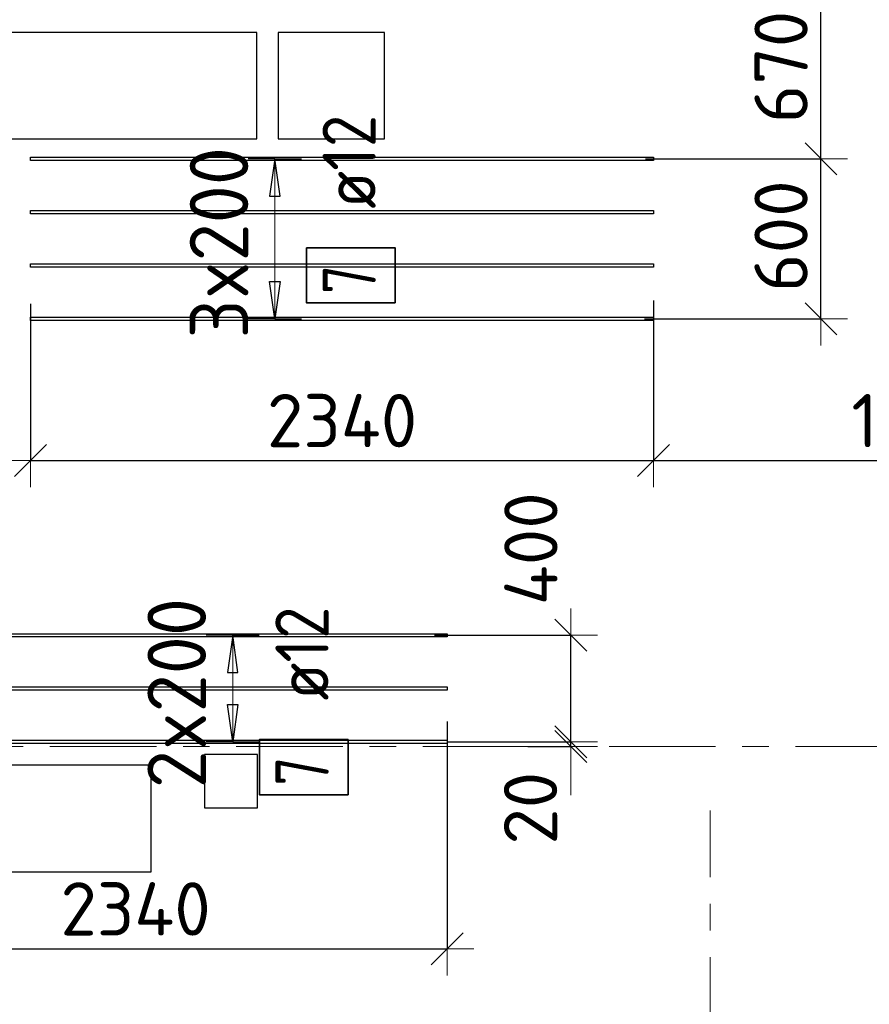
# Model space of a CAD drawing. Header units: metres. Extents: x -38 to 97, y -15 to 21.
# Tile 17 of 111: x 34.36 to 37.55, y 8.03 to 11.73. Entities that reach past the tile are written whole.
import ezdxf

# ---------------------------------------------------------------- set-up
doc = ezdxf.new("R2010")
doc.units = ezdxf.units.M
doc.header["$PDMODE"] = 65
doc.linetypes.add('______11', pattern=[0.5, 0.4, -0.05, 0, -0.05])
doc.linetypes.add('______5', pattern=[1.1, 0.8, -0.1, 0.1, -0.1])
for name, color, linetype, lineweight in [('XR$2$Осевая линия (1)', 7, '______5', 13), ('XR$3$Перекрытие (1)', 7, 'Continuous', 35), ('XR$3$Размерная линия (1)', 7, 'Continuous', 13), ('XR$5$Перекрытие (1)', 7, 'Continuous', 35), ('XR$5$Размерная линия (1)', 7, 'Continuous', 13)]:
    doc.layers.add(name, color=color, linetype=linetype, lineweight=lineweight)
doc.layers.add('XR$3$Арм.стержн.Доп. Арм верхн.зоны Х', color=7, linetype='Continuous', lineweight=35, true_color=0x8c8cff)
doc.layers.add('XR$5$Арм.стержн.Доп. Арм верхн.зоны Х', color=7, linetype='Continuous', lineweight=35, true_color=0x8c8cff)
doc.styles.add('ISOCPEUR', font='txt')
doc.dimstyles.new('DIMSTYLE_3', dxfattribs={"dimtxt": 0.2, "dimasz": 0.2, "dimexe": 0, "dimexo": 0, "dimgap": 0.1, "dimtad": 2, "dimdec": 0, "dimlfac": 1000, "dimrnd": 5, "dimzin": 12, "dimdsep": 46, "dimtxsty": 'ISOCPEUR', "dimblk1": 'ALL_ML_STRICH', "dimblk2": 'ALL_ML_STRICH', "dimsah": 1, "dimcen": 0, "dimclrd": 7, "dimclre": 256, "dimclrt": 7, "dimadec": 0, "dimazin": 0, "dimtfac": 1, "dimtdec": 0, "dimtix": 1, "dimtmove": 2, "dimatfit": 3, "dimfxl": 0, "dimtzin": 0, "dimlwd": 0, "dimlwe": -3, "dimarcsym": 0})
doc.dimstyles.new('DIMSTYLE_6', dxfattribs={"dimtxt": 0.2, "dimasz": 0.2, "dimexe": 0, "dimexo": 0, "dimgap": 0.1, "dimtad": 2, "dimdec": 0, "dimlfac": 1000, "dimrnd": 5, "dimzin": 12, "dimdsep": 46, "dimtxsty": 'ISOCPEUR', "dimblk1": 'ALL_ML_STRICH', "dimblk2": 'ALL_ML_STRICH', "dimsah": 1, "dimcen": 0, "dimclrd": 7, "dimclre": 256, "dimclrt": 7, "dimadec": 0, "dimazin": 0, "dimtfac": 1, "dimtdec": 0, "dimtix": 1, "dimtmove": 2, "dimatfit": 3, "dimfxl": 0, "dimtvp": 1.2, "dimtzin": 0, "dimlwd": 0, "dimlwe": -3, "dimarcsym": 0})

# ---------------------------------------------------------------- blocks, each defined once
blk = doc.blocks.new('ALL_ML_STRICH')
at = {"color": 0, "linetype": 'ByBlock', "lineweight": -2}
for p, q in [((0, -0.5), (0, 0.5)), ((-0.3, -0.3), (0.3, 0.3)), ((-1, 0), (0.5, 0))]:
    blk.add_line(p, q, dxfattribs=at)
blk = doc.blocks.new('*D60')
at = {"layer": 'DEFPOINTS', "color": 7, "linetype": 'Continuous', "lineweight": 13, "transparency": 33554687}
for p in [(35.9619, 9.1142), (33.6219, 9.0745), (33.6219, 8.2409)]:
    blk.add_point(p, dxfattribs=at)
at = {"layer": 'XR$3$Размерная линия (1)', "color": 9, "linetype": 'Continuous', "lineweight": -2, "true_color": 0xc7c7c7, "transparency": 33554687}
for p, q in [((35.9619, 9.0942), (35.9619, 8.2409)), ((33.6219, 9.0545), (33.6219, 8.2409))]:
    blk.add_line(p, q, dxfattribs=at)
at = {"layer": 'XR$3$Размерная линия (1)', "color": 7, "linetype": 'Continuous', "lineweight": -2, "transparency": 33554687}
blk.add_line((33.6219, 8.2409), (35.9619, 8.2409), dxfattribs=at)
at = {"layer": 'XR$3$Размерная линия (1)', "color": 7, "linetype": 'Continuous', "lineweight": 13, "transparency": 33554687, "xscale": 0.2, "yscale": 0.2, "zscale": 0.2, "rotation": 180}
blk.add_blockref('ALL_ML_STRICH', (33.6219, 8.2409), dxfattribs=at)
at = {"layer": 'XR$3$Размерная линия (1)', "color": 7, "linetype": 'Continuous', "lineweight": 13, "transparency": 33554687, "xscale": 0.2, "yscale": 0.2, "zscale": 0.2}
blk.add_blockref('ALL_ML_STRICH', (35.9619, 8.2409), dxfattribs=at)
at = {"layer": 'XR$3$Размерная линия (1)', "color": 7, "linetype": 'Continuous', "lineweight": 13, "transparency": 33554687, "insert": (34.7919, 8.3909), "char_height": 0.2, "width": 0.8, "attachment_point": 5, "style": 'ISOCPEUR'}
blk.add_mtext('\\A1;{2340}', dxfattribs=at)
blk = doc.blocks.new('*D61')
at = {"layer": 'DEFPOINTS', "color": 7, "linetype": 'Continuous', "lineweight": 13, "transparency": 33554687}
for p in [(34.3973, 10.6811), (36.7373, 10.6935), (34.3973, 10.0733)]:
    blk.add_point(p, dxfattribs=at)
at = {"layer": 'XR$3$Размерная линия (1)', "color": 9, "linetype": 'Continuous', "lineweight": -2, "true_color": 0xc7c7c7, "transparency": 33554687}
for p, q in [((34.3973, 10.6611), (34.3973, 10.0733)), ((36.7373, 10.6735), (36.7373, 10.0733))]:
    blk.add_line(p, q, dxfattribs=at)
at = {"layer": 'XR$3$Размерная линия (1)', "color": 7, "linetype": 'Continuous', "lineweight": -2, "transparency": 33554687}
blk.add_line((34.3973, 10.0733), (36.7373, 10.0733), dxfattribs=at)
at = {"layer": 'XR$3$Размерная линия (1)', "color": 7, "linetype": 'Continuous', "lineweight": 13, "transparency": 33554687, "xscale": 0.2, "yscale": 0.2, "zscale": 0.2, "rotation": 180}
blk.add_blockref('ALL_ML_STRICH', (34.3973, 10.0733), dxfattribs=at)
at = {"layer": 'XR$3$Размерная линия (1)', "color": 7, "linetype": 'Continuous', "lineweight": 13, "transparency": 33554687, "xscale": 0.2, "yscale": 0.2, "zscale": 0.2}
blk.add_blockref('ALL_ML_STRICH', (36.7373, 10.0733), dxfattribs=at)
at = {"layer": 'XR$3$Размерная линия (1)', "color": 7, "linetype": 'Continuous', "lineweight": 13, "transparency": 33554687, "insert": (35.5673, 10.2233), "char_height": 0.2, "width": 0.8, "attachment_point": 5, "style": 'ISOCPEUR'}
blk.add_mtext('\\A1;{2340}', dxfattribs=at)
blk = doc.blocks.new('*D62')
at = {"layer": 'DEFPOINTS', "color": 7, "linetype": 'Continuous', "lineweight": 13, "transparency": 33554687}
for p in [(36.7373, 10.6935), (38.7, 10.309), (36.7373, 10.0733)]:
    blk.add_point(p, dxfattribs=at)
at = {"layer": 'XR$3$Размерная линия (1)', "color": 9, "linetype": 'Continuous', "lineweight": -2, "true_color": 0xc7c7c7, "transparency": 33554687}
for p, q in [((36.7373, 10.6735), (36.7373, 10.0733)), ((38.7, 10.289), (38.7, 10.0733))]:
    blk.add_line(p, q, dxfattribs=at)
at = {"layer": 'XR$3$Размерная линия (1)', "color": 7, "linetype": 'Continuous', "lineweight": -2, "transparency": 33554687}
blk.add_line((36.7373, 10.0733), (38.7, 10.0733), dxfattribs=at)
at = {"layer": 'XR$3$Размерная линия (1)', "color": 7, "linetype": 'Continuous', "lineweight": 13, "transparency": 33554687, "xscale": 0.2, "yscale": 0.2, "zscale": 0.2, "rotation": 180}
blk.add_blockref('ALL_ML_STRICH', (36.7373, 10.0733), dxfattribs=at)
at = {"layer": 'XR$3$Размерная линия (1)', "color": 7, "linetype": 'Continuous', "lineweight": 13, "transparency": 33554687, "xscale": 0.2, "yscale": 0.2, "zscale": 0.2}
blk.add_blockref('ALL_ML_STRICH', (38.7, 10.0733), dxfattribs=at)
at = {"layer": 'XR$3$Размерная линия (1)', "color": 7, "linetype": 'Continuous', "lineweight": 13, "transparency": 33554687, "insert": (37.7487, 10.2233), "char_height": 0.2, "width": 0.8, "attachment_point": 5, "style": 'ISOCPEUR'}
blk.add_mtext('\\A1;{1965}', dxfattribs=at)
blk = doc.blocks.new('*D65')
at = {"layer": 'DEFPOINTS', "color": 7, "linetype": 'Continuous', "lineweight": 13, "transparency": 33554687}
for p in [(36.6869, 11.2056), (36.6828, 10.6056), (37.3658, 10.6056)]:
    blk.add_point(p, dxfattribs=at)
at = {"layer": 'XR$3$Размерная линия (1)', "color": 9, "linetype": 'Continuous', "lineweight": -2, "true_color": 0xc7c7c7, "transparency": 33554687}
for p, q in [((36.7069, 11.2056), (37.3658, 11.2056)), ((36.7028, 10.6056), (37.3658, 10.6056))]:
    blk.add_line(p, q, dxfattribs=at)
at = {"layer": 'XR$3$Размерная линия (1)', "color": 7, "linetype": 'Continuous', "lineweight": -2, "transparency": 33554687}
blk.add_line((37.3658, 10.6056), (37.3658, 11.2056), dxfattribs=at)
at = {"layer": 'XR$3$Размерная линия (1)', "color": 7, "linetype": 'Continuous', "lineweight": 13, "transparency": 33554687, "xscale": 0.2, "yscale": 0.2, "zscale": 0.2}
for p, rotation in [((37.3658, 11.2056), 90), ((37.3658, 10.6056), 270)]:
    blk.add_blockref('ALL_ML_STRICH', p, dxfattribs=dict(at, rotation=rotation))
at = {"layer": 'XR$3$Размерная линия (1)', "color": 7, "linetype": 'Continuous', "lineweight": 13, "transparency": 33554687, "insert": (37.2158, 10.9156), "char_height": 0.2, "width": 0.6, "attachment_point": 5, "rotation": 90, "style": 'ISOCPEUR'}
blk.add_mtext('\\A1;{600}', dxfattribs=at)
blk = doc.blocks.new('*D66')
at = {"layer": 'DEFPOINTS', "color": 7, "linetype": 'Continuous', "lineweight": 13, "transparency": 33554687}
for p in [(36.7006, 11.8756), (36.6869, 11.2056), (37.3658, 11.2056)]:
    blk.add_point(p, dxfattribs=at)
at = {"layer": 'XR$3$Размерная линия (1)', "color": 9, "linetype": 'Continuous', "lineweight": -2, "true_color": 0xc7c7c7, "transparency": 33554687}
for p, q in [((36.7206, 11.8756), (37.3658, 11.8756)), ((36.7069, 11.2056), (37.3658, 11.2056))]:
    blk.add_line(p, q, dxfattribs=at)
at = {"layer": 'XR$3$Размерная линия (1)', "color": 7, "linetype": 'Continuous', "lineweight": -2, "transparency": 33554687}
blk.add_line((37.3658, 11.2056), (37.3658, 11.8756), dxfattribs=at)
at = {"layer": 'XR$3$Размерная линия (1)', "color": 7, "linetype": 'Continuous', "lineweight": 13, "transparency": 33554687, "xscale": 0.2, "yscale": 0.2, "zscale": 0.2}
for p, rotation in [((37.3658, 11.8756), 90), ((37.3658, 11.2056), 270)]:
    blk.add_blockref('ALL_ML_STRICH', p, dxfattribs=dict(at, rotation=rotation))
at = {"layer": 'XR$3$Размерная линия (1)', "color": 7, "linetype": 'Continuous', "lineweight": 13, "transparency": 33554687, "insert": (37.2158, 11.5506), "char_height": 0.2, "width": 0.6, "attachment_point": 5, "rotation": 90, "style": 'ISOCPEUR'}
blk.add_mtext('\\A1;{670}', dxfattribs=at)
blk = doc.blocks.new('*D69')
at = {"layer": 'DEFPOINTS', "color": 7, "linetype": 'Continuous', "lineweight": 13, "transparency": 33554687}
for p in [(35.9436, 9.0177), (36.2849, 9), (36.4259, 9)]:
    blk.add_point(p, dxfattribs=at)
at = {"layer": 'XR$3$Размерная линия (1)', "color": 9, "linetype": 'Continuous', "lineweight": -2, "true_color": 0xc7c7c7, "transparency": 33554687}
for p, q in [((35.9636, 9.0177), (36.4259, 9.0177)), ((36.2649, 9), (36.4259, 9))]:
    blk.add_line(p, q, dxfattribs=at)
at = {"layer": 'XR$3$Размерная линия (1)', "color": 7, "linetype": 'Continuous', "lineweight": -2, "transparency": 33554687}
blk.add_line((36.4259, 9), (36.4259, 9.0177), dxfattribs=at)
at = {"layer": 'XR$3$Размерная линия (1)', "color": 7, "linetype": 'Continuous', "lineweight": 13, "transparency": 33554687, "xscale": 0.2, "yscale": 0.2, "zscale": 0.2}
for p, rotation in [((36.4259, 9), 270), ((36.4259, 9.0177), 90)]:
    blk.add_blockref('ALL_ML_STRICH', p, dxfattribs=dict(at, rotation=rotation))
at = {"layer": 'XR$3$Размерная линия (1)', "color": 7, "linetype": 'Continuous', "lineweight": 13, "transparency": 33554687, "insert": (36.2751, 8.7687), "char_height": 0.2, "width": 0.4, "attachment_point": 5, "rotation": 90, "style": 'ISOCPEUR'}
blk.add_mtext('\\A1;{20}', dxfattribs=at)
blk = doc.blocks.new('*D70')
at = {"layer": 'DEFPOINTS', "color": 7, "linetype": 'Continuous', "lineweight": 13, "transparency": 33554687}
for p in [(35.8948, 9.4177), (35.9436, 9.0177), (36.4259, 9.0177)]:
    blk.add_point(p, dxfattribs=at)
at = {"layer": 'XR$3$Размерная линия (1)', "color": 9, "linetype": 'Continuous', "lineweight": -2, "true_color": 0xc7c7c7, "transparency": 33554687}
for p, q in [((35.9148, 9.4177), (36.4259, 9.4177)), ((35.9636, 9.0177), (36.4259, 9.0177))]:
    blk.add_line(p, q, dxfattribs=at)
at = {"layer": 'XR$3$Размерная линия (1)', "color": 7, "linetype": 'Continuous', "lineweight": -2, "transparency": 33554687}
blk.add_line((36.4259, 9.0177), (36.4259, 9.4177), dxfattribs=at)
at = {"layer": 'XR$3$Размерная линия (1)', "color": 7, "linetype": 'Continuous', "lineweight": 13, "transparency": 33554687, "xscale": 0.2, "yscale": 0.2, "zscale": 0.2}
for p, rotation in [((36.4259, 9.4177), 90), ((36.4259, 9.0177), 270)]:
    blk.add_blockref('ALL_ML_STRICH', p, dxfattribs=dict(at, rotation=rotation))
at = {"layer": 'XR$3$Размерная линия (1)', "color": 7, "linetype": 'Continuous', "lineweight": 13, "transparency": 33554687, "insert": (36.2764, 9.7425), "char_height": 0.2, "width": 0.6, "attachment_point": 5, "rotation": 90, "style": 'ISOCPEUR'}
blk.add_mtext('\\A1;{400}', dxfattribs=at)
blk = doc.blocks.new('*D357')
at = {"layer": 'DEFPOINTS', "color": 7, "linetype": 'Continuous', "lineweight": 13, "transparency": 33554687}
for p in [(35.9619, 9.1142), (33.6219, 9.0745), (33.6219, 8.2409)]:
    blk.add_point(p, dxfattribs=at)
at = {"layer": 'XR$5$Размерная линия (1)', "color": 9, "linetype": 'Continuous', "lineweight": -2, "true_color": 0xc7c7c7, "transparency": 33554687}
for p, q in [((35.9619, 9.0942), (35.9619, 8.2409)), ((33.6219, 9.0545), (33.6219, 8.2409))]:
    blk.add_line(p, q, dxfattribs=at)
at = {"layer": 'XR$5$Размерная линия (1)', "color": 7, "linetype": 'Continuous', "lineweight": -2, "transparency": 33554687}
blk.add_line((33.6219, 8.2409), (35.9619, 8.2409), dxfattribs=at)
at = {"layer": 'XR$5$Размерная линия (1)', "color": 7, "linetype": 'Continuous', "lineweight": 13, "transparency": 33554687, "xscale": 0.2, "yscale": 0.2, "zscale": 0.2, "rotation": 180}
blk.add_blockref('ALL_ML_STRICH', (33.6219, 8.2409), dxfattribs=at)
at = {"layer": 'XR$5$Размерная линия (1)', "color": 7, "linetype": 'Continuous', "lineweight": 13, "transparency": 33554687, "xscale": 0.2, "yscale": 0.2, "zscale": 0.2}
blk.add_blockref('ALL_ML_STRICH', (35.9619, 8.2409), dxfattribs=at)
at = {"layer": 'XR$5$Размерная линия (1)', "color": 7, "linetype": 'Continuous', "lineweight": 13, "transparency": 33554687, "insert": (34.7919, 8.3909), "char_height": 0.2, "width": 0.8, "attachment_point": 5, "style": 'ISOCPEUR'}
blk.add_mtext('\\A1;{2340}', dxfattribs=at)
blk = doc.blocks.new('*D358')
at = {"layer": 'DEFPOINTS', "color": 7, "linetype": 'Continuous', "lineweight": 13, "transparency": 33554687}
for p in [(34.3973, 10.6811), (36.7373, 10.6935), (34.3973, 10.0733)]:
    blk.add_point(p, dxfattribs=at)
at = {"layer": 'XR$5$Размерная линия (1)', "color": 9, "linetype": 'Continuous', "lineweight": -2, "true_color": 0xc7c7c7, "transparency": 33554687}
for p, q in [((34.3973, 10.6611), (34.3973, 10.0733)), ((36.7373, 10.6735), (36.7373, 10.0733))]:
    blk.add_line(p, q, dxfattribs=at)
at = {"layer": 'XR$5$Размерная линия (1)', "color": 7, "linetype": 'Continuous', "lineweight": -2, "transparency": 33554687}
blk.add_line((34.3973, 10.0733), (36.7373, 10.0733), dxfattribs=at)
at = {"layer": 'XR$5$Размерная линия (1)', "color": 7, "linetype": 'Continuous', "lineweight": 13, "transparency": 33554687, "xscale": 0.2, "yscale": 0.2, "zscale": 0.2, "rotation": 180}
blk.add_blockref('ALL_ML_STRICH', (34.3973, 10.0733), dxfattribs=at)
at = {"layer": 'XR$5$Размерная линия (1)', "color": 7, "linetype": 'Continuous', "lineweight": 13, "transparency": 33554687, "xscale": 0.2, "yscale": 0.2, "zscale": 0.2}
blk.add_blockref('ALL_ML_STRICH', (36.7373, 10.0733), dxfattribs=at)
at = {"layer": 'XR$5$Размерная линия (1)', "color": 7, "linetype": 'Continuous', "lineweight": 13, "transparency": 33554687, "insert": (35.5673, 10.2233), "char_height": 0.2, "width": 0.8, "attachment_point": 5, "style": 'ISOCPEUR'}
blk.add_mtext('\\A1;{2340}', dxfattribs=at)
blk = doc.blocks.new('*D359')
at = {"layer": 'DEFPOINTS', "color": 7, "linetype": 'Continuous', "lineweight": 13, "transparency": 33554687}
for p in [(36.7373, 10.6935), (38.7, 10.309), (36.7373, 10.0733)]:
    blk.add_point(p, dxfattribs=at)
at = {"layer": 'XR$5$Размерная линия (1)', "color": 9, "linetype": 'Continuous', "lineweight": -2, "true_color": 0xc7c7c7, "transparency": 33554687}
for p, q in [((36.7373, 10.6735), (36.7373, 10.0733)), ((38.7, 10.289), (38.7, 10.0733))]:
    blk.add_line(p, q, dxfattribs=at)
at = {"layer": 'XR$5$Размерная линия (1)', "color": 7, "linetype": 'Continuous', "lineweight": -2, "transparency": 33554687}
blk.add_line((36.7373, 10.0733), (38.7, 10.0733), dxfattribs=at)
at = {"layer": 'XR$5$Размерная линия (1)', "color": 7, "linetype": 'Continuous', "lineweight": 13, "transparency": 33554687, "xscale": 0.2, "yscale": 0.2, "zscale": 0.2, "rotation": 180}
blk.add_blockref('ALL_ML_STRICH', (36.7373, 10.0733), dxfattribs=at)
at = {"layer": 'XR$5$Размерная линия (1)', "color": 7, "linetype": 'Continuous', "lineweight": 13, "transparency": 33554687, "xscale": 0.2, "yscale": 0.2, "zscale": 0.2}
blk.add_blockref('ALL_ML_STRICH', (38.7, 10.0733), dxfattribs=at)
at = {"layer": 'XR$5$Размерная линия (1)', "color": 7, "linetype": 'Continuous', "lineweight": 13, "transparency": 33554687, "insert": (37.7487, 10.2233), "char_height": 0.2, "width": 0.8, "attachment_point": 5, "style": 'ISOCPEUR'}
blk.add_mtext('\\A1;{1965}', dxfattribs=at)
blk = doc.blocks.new('*D362')
at = {"layer": 'DEFPOINTS', "color": 7, "linetype": 'Continuous', "lineweight": 13, "transparency": 33554687}
for p in [(36.6869, 11.2056), (36.6828, 10.6056), (37.3658, 10.6056)]:
    blk.add_point(p, dxfattribs=at)
at = {"layer": 'XR$5$Размерная линия (1)', "color": 9, "linetype": 'Continuous', "lineweight": -2, "true_color": 0xc7c7c7, "transparency": 33554687}
for p, q in [((36.7069, 11.2056), (37.3658, 11.2056)), ((36.7028, 10.6056), (37.3658, 10.6056))]:
    blk.add_line(p, q, dxfattribs=at)
at = {"layer": 'XR$5$Размерная линия (1)', "color": 7, "linetype": 'Continuous', "lineweight": -2, "transparency": 33554687}
blk.add_line((37.3658, 10.6056), (37.3658, 11.2056), dxfattribs=at)
at = {"layer": 'XR$5$Размерная линия (1)', "color": 7, "linetype": 'Continuous', "lineweight": 13, "transparency": 33554687, "xscale": 0.2, "yscale": 0.2, "zscale": 0.2}
for p, rotation in [((37.3658, 11.2056), 90), ((37.3658, 10.6056), 270)]:
    blk.add_blockref('ALL_ML_STRICH', p, dxfattribs=dict(at, rotation=rotation))
at = {"layer": 'XR$5$Размерная линия (1)', "color": 7, "linetype": 'Continuous', "lineweight": 13, "transparency": 33554687, "insert": (37.2158, 10.9156), "char_height": 0.2, "width": 0.6, "attachment_point": 5, "rotation": 90, "style": 'ISOCPEUR'}
blk.add_mtext('\\A1;{600}', dxfattribs=at)
blk = doc.blocks.new('*D363')
at = {"layer": 'DEFPOINTS', "color": 7, "linetype": 'Continuous', "lineweight": 13, "transparency": 33554687}
for p in [(36.7006, 11.8756), (36.6869, 11.2056), (37.3658, 11.2056)]:
    blk.add_point(p, dxfattribs=at)
at = {"layer": 'XR$5$Размерная линия (1)', "color": 9, "linetype": 'Continuous', "lineweight": -2, "true_color": 0xc7c7c7, "transparency": 33554687}
for p, q in [((36.7206, 11.8756), (37.3658, 11.8756)), ((36.7069, 11.2056), (37.3658, 11.2056))]:
    blk.add_line(p, q, dxfattribs=at)
at = {"layer": 'XR$5$Размерная линия (1)', "color": 7, "linetype": 'Continuous', "lineweight": -2, "transparency": 33554687}
blk.add_line((37.3658, 11.2056), (37.3658, 11.8756), dxfattribs=at)
at = {"layer": 'XR$5$Размерная линия (1)', "color": 7, "linetype": 'Continuous', "lineweight": 13, "transparency": 33554687, "xscale": 0.2, "yscale": 0.2, "zscale": 0.2}
for p, rotation in [((37.3658, 11.8756), 90), ((37.3658, 11.2056), 270)]:
    blk.add_blockref('ALL_ML_STRICH', p, dxfattribs=dict(at, rotation=rotation))
at = {"layer": 'XR$5$Размерная линия (1)', "color": 7, "linetype": 'Continuous', "lineweight": 13, "transparency": 33554687, "insert": (37.2158, 11.5506), "char_height": 0.2, "width": 0.6, "attachment_point": 5, "rotation": 90, "style": 'ISOCPEUR'}
blk.add_mtext('\\A1;{670}', dxfattribs=at)
blk = doc.blocks.new('*D366')
at = {"layer": 'DEFPOINTS', "color": 7, "linetype": 'Continuous', "lineweight": 13, "transparency": 33554687}
for p in [(35.9436, 9.0177), (36.2849, 9), (36.4259, 9)]:
    blk.add_point(p, dxfattribs=at)
at = {"layer": 'XR$5$Размерная линия (1)', "color": 9, "linetype": 'Continuous', "lineweight": -2, "true_color": 0xc7c7c7, "transparency": 33554687}
for p, q in [((35.9636, 9.0177), (36.4259, 9.0177)), ((36.2649, 9), (36.4259, 9))]:
    blk.add_line(p, q, dxfattribs=at)
at = {"layer": 'XR$5$Размерная линия (1)', "color": 7, "linetype": 'Continuous', "lineweight": -2, "transparency": 33554687}
blk.add_line((36.4259, 9), (36.4259, 9.0177), dxfattribs=at)
at = {"layer": 'XR$5$Размерная линия (1)', "color": 7, "linetype": 'Continuous', "lineweight": 13, "transparency": 33554687, "xscale": 0.2, "yscale": 0.2, "zscale": 0.2}
for p, rotation in [((36.4259, 9), 270), ((36.4259, 9.0177), 90)]:
    blk.add_blockref('ALL_ML_STRICH', p, dxfattribs=dict(at, rotation=rotation))
at = {"layer": 'XR$5$Размерная линия (1)', "color": 7, "linetype": 'Continuous', "lineweight": 13, "transparency": 33554687, "insert": (36.2751, 8.7687), "char_height": 0.2, "width": 0.4, "attachment_point": 5, "rotation": 90, "style": 'ISOCPEUR'}
blk.add_mtext('\\A1;{20}', dxfattribs=at)
blk = doc.blocks.new('*D367')
at = {"layer": 'DEFPOINTS', "color": 7, "linetype": 'Continuous', "lineweight": 13, "transparency": 33554687}
for p in [(35.8948, 9.4177), (35.9436, 9.0177), (36.4259, 9.0177)]:
    blk.add_point(p, dxfattribs=at)
at = {"layer": 'XR$5$Размерная линия (1)', "color": 9, "linetype": 'Continuous', "lineweight": -2, "true_color": 0xc7c7c7, "transparency": 33554687}
for p, q in [((35.9148, 9.4177), (36.4259, 9.4177)), ((35.9636, 9.0177), (36.4259, 9.0177))]:
    blk.add_line(p, q, dxfattribs=at)
at = {"layer": 'XR$5$Размерная линия (1)', "color": 7, "linetype": 'Continuous', "lineweight": -2, "transparency": 33554687}
blk.add_line((36.4259, 9.0177), (36.4259, 9.4177), dxfattribs=at)
at = {"layer": 'XR$5$Размерная линия (1)', "color": 7, "linetype": 'Continuous', "lineweight": 13, "transparency": 33554687, "xscale": 0.2, "yscale": 0.2, "zscale": 0.2}
for p, rotation in [((36.4259, 9.4177), 90), ((36.4259, 9.0177), 270)]:
    blk.add_blockref('ALL_ML_STRICH', p, dxfattribs=dict(at, rotation=rotation))
at = {"layer": 'XR$5$Размерная линия (1)', "color": 7, "linetype": 'Continuous', "lineweight": 13, "transparency": 33554687, "insert": (36.2764, 9.7425), "char_height": 0.2, "width": 0.6, "attachment_point": 5, "rotation": 90, "style": 'ISOCPEUR'}
blk.add_mtext('\\A1;{400}', dxfattribs=at)

msp = doc.modelspace()

# ---------------------------------------------------------------- linework, layer by layer
at = {"layer": 'XR$2$Осевая линия (1)', "color": 253, "linetype": '______11', "lineweight": 13, "true_color": 0xa0a0a0, "transparency": 33554687}
for p, q in [((-2.63, 9), (62.6, 9)), ((36.95, -3.39), (36.95, 8.76))]:
    msp.add_line(p, q, dxfattribs=at)
at = {"layer": 'XR$3$Арм.стержн.Доп. Арм верхн.зоны Х', "color": 253, "linetype": 'Continuous', "lineweight": -3, "true_color": 0xa0a0a0, "transparency": 33554687}
for p, q in [((35.3151, 11.2056), (35.2151, 11.2056)), ((35.3151, 11.2056), (35.4151, 11.2056)), ((35.3151, 10.6056), (35.2151, 10.6056)), ((35.3151, 10.6056), (35.4151, 10.6056)), ((35.1564, 9.4177), (35.0564, 9.4177)), ((35.1564, 9.4177), (35.2564, 9.4177)), ((35.1564, 9.0177), (35.0564, 9.0177)), ((35.1564, 9.0177), (35.2564, 9.0177))]:
    msp.add_line(p, q, dxfattribs=at)
at = {"layer": 'XR$3$Арм.стержн.Доп. Арм верхн.зоны Х', "color": 7, "linetype": 'Continuous', "lineweight": 25, "transparency": 33554687}
for p, q in [((35.3151, 11.2056), (35.2951, 11.0656)), ((35.3351, 11.0656), (35.3151, 11.2056)), ((35.2951, 11.0656), (35.3351, 11.0656)), ((35.3151, 10.6056), (35.2951, 10.7456)), ((35.2951, 10.7456), (35.3351, 10.7456)), ((35.3351, 10.7456), (35.3151, 10.6056)), ((35.1564, 9.4177), (35.1364, 9.2777)), ((35.1764, 9.2777), (35.1564, 9.4177)), ((35.1364, 9.2777), (35.1764, 9.2777)), ((35.1564, 9.0177), (35.1364, 9.1577)), ((35.1364, 9.1577), (35.1764, 9.1577)), ((35.1764, 9.1577), (35.1564, 9.0177))]:
    msp.add_line(p, q, dxfattribs=at)
at = {"layer": 'XR$3$Арм.стержн.Доп. Арм верхн.зоны Х', "color": 7, "linetype": 'Continuous', "lineweight": 13, "transparency": 33554687}
for p, q in [((35.3151, 11.2056), (35.3151, 11.2056)), ((35.3151, 10.6056), (35.3151, 11.2056)), ((35.3151, 10.6056), (35.3151, 10.6056)), ((35.1564, 9.4177), (35.1564, 9.4177)), ((35.1564, 9.0177), (35.1564, 9.4177)), ((35.1564, 9.0177), (35.1564, 9.0177))]:
    msp.add_line(p, q, dxfattribs=at)
at = {"layer": 'XR$3$Арм.стержн.Доп. Арм верхн.зоны Х', "color": 34, "linetype": 'Continuous', "lineweight": 25, "transparency": 33554687}
for points in [[(36.7373, 11.1996), (34.3973, 11.1996), (34.3973, 11.2116), (36.7373, 11.2116), (36.7373, 11.1996)], [(36.7373, 10.9996), (34.3973, 10.9996), (34.3973, 11.0116), (36.7373, 11.0116), (36.7373, 10.9996)], [(36.7373, 10.7996), (34.3973, 10.7996), (34.3973, 10.8116), (36.7373, 10.8116), (36.7373, 10.7996)], [(36.7373, 10.5996), (34.3973, 10.5996), (34.3973, 10.6116), (36.7373, 10.6116), (36.7373, 10.5996)], [(35.9619, 9.4117), (33.6219, 9.4117), (33.6219, 9.4237), (35.9619, 9.4237), (35.9619, 9.4117)], [(35.9619, 9.2117), (33.6219, 9.2117), (33.6219, 9.2237), (35.9619, 9.2237), (35.9619, 9.2117)], [(35.9619, 9.0117), (33.6219, 9.0117), (33.6219, 9.0237), (35.9619, 9.0237), (35.9619, 9.0117)]]:
    msp.add_lwpolyline(points, dxfattribs=at)
at = {"layer": 'XR$3$Арм.стержн.Доп. Арм верхн.зоны Х', "color": 7, "linetype": 'Continuous', "lineweight": 35, "transparency": 33554687}
for points in [[(35.7671, 10.665), (35.7671, 10.8716), (35.4338, 10.8716), (35.4338, 10.665), (35.7671, 10.665)], [(35.5901, 8.8196), (35.5901, 9.0263), (35.2568, 9.0263), (35.2568, 8.8196), (35.5901, 8.8196)]]:
    msp.add_lwpolyline(points, dxfattribs=at)
at = {"layer": 'XR$3$Перекрытие (1)', "color": 7, "linetype": 'Continuous', "lineweight": 25, "transparency": 33554687}
for p, q in [((35.3269, 11.6802), (35.3269, 11.2802)), ((35.7269, 11.6802), (35.3269, 11.6802)), ((35.7269, 11.2802), (35.7269, 11.6802)), ((35.3269, 11.2802), (35.7269, 11.2802)), ((35.05, 8.9702), (35.05, 8.7702)), ((35.25, 8.9702), (35.05, 8.9702)), ((35.25, 8.7702), (35.25, 8.9702)), ((35.05, 8.7702), (35.25, 8.7702))]:
    msp.add_line(p, q, dxfattribs=at)
at = {"layer": 'XR$5$Арм.стержн.Доп. Арм верхн.зоны Х', "color": 253, "linetype": 'Continuous', "lineweight": -3, "true_color": 0xa0a0a0, "transparency": 33554687}
for p, q in [((35.3151, 11.2056), (35.2151, 11.2056)), ((35.3151, 11.2056), (35.4151, 11.2056)), ((35.3151, 10.6056), (35.2151, 10.6056)), ((35.3151, 10.6056), (35.4151, 10.6056)), ((35.1564, 9.4177), (35.0564, 9.4177)), ((35.1564, 9.4177), (35.2564, 9.4177)), ((35.1564, 9.0177), (35.0564, 9.0177)), ((35.1564, 9.0177), (35.2564, 9.0177))]:
    msp.add_line(p, q, dxfattribs=at)
at = {"layer": 'XR$5$Арм.стержн.Доп. Арм верхн.зоны Х', "color": 7, "linetype": 'Continuous', "lineweight": 25, "transparency": 33554687}
for p, q in [((35.3151, 11.2056), (35.2951, 11.0656)), ((35.3351, 11.0656), (35.3151, 11.2056)), ((35.2951, 11.0656), (35.3351, 11.0656)), ((35.3151, 10.6056), (35.2951, 10.7456)), ((35.2951, 10.7456), (35.3351, 10.7456)), ((35.3351, 10.7456), (35.3151, 10.6056)), ((35.1564, 9.4177), (35.1364, 9.2777)), ((35.1764, 9.2777), (35.1564, 9.4177)), ((35.1364, 9.2777), (35.1764, 9.2777)), ((35.1564, 9.0177), (35.1364, 9.1577)), ((35.1364, 9.1577), (35.1764, 9.1577)), ((35.1764, 9.1577), (35.1564, 9.0177))]:
    msp.add_line(p, q, dxfattribs=at)
at = {"layer": 'XR$5$Арм.стержн.Доп. Арм верхн.зоны Х', "color": 7, "linetype": 'Continuous', "lineweight": 13, "transparency": 33554687}
for p, q in [((35.3151, 11.2056), (35.3151, 11.2056)), ((35.3151, 10.6056), (35.3151, 11.2056)), ((35.3151, 10.6056), (35.3151, 10.6056)), ((35.1564, 9.4177), (35.1564, 9.4177)), ((35.1564, 9.0177), (35.1564, 9.4177)), ((35.1564, 9.0177), (35.1564, 9.0177))]:
    msp.add_line(p, q, dxfattribs=at)
at = {"layer": 'XR$5$Арм.стержн.Доп. Арм верхн.зоны Х', "color": 34, "linetype": 'Continuous', "lineweight": 25, "transparency": 33554687}
for points in [[(36.7373, 11.1996), (34.3973, 11.1996), (34.3973, 11.2116), (36.7373, 11.2116), (36.7373, 11.1996)], [(36.7373, 10.9996), (34.3973, 10.9996), (34.3973, 11.0116), (36.7373, 11.0116), (36.7373, 10.9996)], [(36.7373, 10.7996), (34.3973, 10.7996), (34.3973, 10.8116), (36.7373, 10.8116), (36.7373, 10.7996)], [(36.7373, 10.5996), (34.3973, 10.5996), (34.3973, 10.6116), (36.7373, 10.6116), (36.7373, 10.5996)], [(35.9619, 9.4117), (33.6219, 9.4117), (33.6219, 9.4237), (35.9619, 9.4237), (35.9619, 9.4117)], [(35.9619, 9.2117), (33.6219, 9.2117), (33.6219, 9.2237), (35.9619, 9.2237), (35.9619, 9.2117)], [(35.9619, 9.0117), (33.6219, 9.0117), (33.6219, 9.0237), (35.9619, 9.0237), (35.9619, 9.0117)]]:
    msp.add_lwpolyline(points, dxfattribs=at)
at = {"layer": 'XR$5$Арм.стержн.Доп. Арм верхн.зоны Х', "color": 7, "linetype": 'Continuous', "lineweight": 35, "transparency": 33554687}
for points in [[(35.7671, 10.665), (35.7671, 10.8716), (35.4338, 10.8716), (35.4338, 10.665), (35.7671, 10.665)], [(35.5901, 8.8196), (35.5901, 9.0263), (35.2568, 9.0263), (35.2568, 8.8196), (35.5901, 8.8196)]]:
    msp.add_lwpolyline(points, dxfattribs=at)
at = {"layer": 'XR$5$Перекрытие (1)', "color": 7, "linetype": 'Continuous', "lineweight": 25, "transparency": 33554687}
for p, q in [((35.247, 11.6802), (32.952, 11.6802)), ((35.247, 11.2802), (35.247, 11.6802)), ((35.3269, 11.6802), (35.3269, 11.2802)), ((35.7269, 11.6802), (35.3269, 11.6802)), ((35.7269, 11.2802), (35.7269, 11.6802)), ((32.952, 11.2802), (35.247, 11.2802)), ((35.3269, 11.2802), (35.7269, 11.2802)), ((35.05, 8.9702), (35.05, 8.7702)), ((35.25, 8.9702), (35.05, 8.9702)), ((35.25, 8.7702), (35.25, 8.9702)), ((34.85, 8.9302), (33.55, 8.9302)), ((34.85, 8.5302), (34.85, 8.9302)), ((35.05, 8.7702), (35.25, 8.7702)), ((33.55, 8.5302), (34.85, 8.5302))]:
    msp.add_line(p, q, dxfattribs=at)

# ---------------------------------------------------------------- texts
at = {"layer": 'XR$3$Арм.стержн.Доп. Арм верхн.зоны Х', "color": 7, "linetype": 'Continuous', "lineweight": 25, "transparency": 33554687, "char_height": 0.2, "attachment_point": 7, "rotation": 90, "style": 'ISOCPEUR'}
for s, insert, width in [('\\W0.89; ø12 ', (35.6938, 10.905), 0.749105), ('\\W0.78;7', (35.6938, 10.6983), 0.217605), ('\\W0.89; ø12 ', (35.5168, 9.0596), 0.749105), ('\\W0.78;7', (35.5168, 8.8529), 0.217605)]:
    msp.add_mtext(s, dxfattribs=dict(at, insert=insert, width=width))
at = {"layer": 'XR$3$Арм.стержн.Доп. Арм верхн.зоны Х', "color": 7, "linetype": 'Continuous', "lineweight": 13, "transparency": 33554687, "char_height": 0.22, "width": 0.873359, "attachment_point": 7, "rotation": 90, "style": 'ISOCPEUR'}
for s, insert in [('\\W0.95;3x200', (35.2151, 10.5316)), ('\\W0.95;2x200', (35.0564, 8.8437))]:
    msp.add_mtext(s, dxfattribs=dict(at, insert=insert))
at = {"layer": 'XR$5$Арм.стержн.Доп. Арм верхн.зоны Х', "color": 7, "linetype": 'Continuous', "lineweight": 25, "transparency": 33554687, "char_height": 0.2, "attachment_point": 7, "rotation": 90, "style": 'ISOCPEUR'}
for s, insert, width in [('\\W0.89; ø12 ', (35.6938, 10.905), 0.749105), ('\\W0.78;7', (35.6938, 10.6983), 0.217605), ('\\W0.89; ø12 ', (35.5168, 9.0596), 0.749105), ('\\W0.78;7', (35.5168, 8.8529), 0.217605)]:
    msp.add_mtext(s, dxfattribs=dict(at, insert=insert, width=width))
at = {"layer": 'XR$5$Арм.стержн.Доп. Арм верхн.зоны Х', "color": 7, "linetype": 'Continuous', "lineweight": 13, "transparency": 33554687, "char_height": 0.22, "width": 0.873359, "attachment_point": 7, "rotation": 90, "style": 'ISOCPEUR'}
for s, insert in [('\\W0.95;3x200', (35.2151, 10.5316)), ('\\W0.95;2x200', (35.0564, 8.8437))]:
    msp.add_mtext(s, dxfattribs=dict(at, insert=insert))

# ---------------------------------------------------------------- dimensions: what is measured, and where the dimension line sits
at = {"layer": 'XR$3$Размерная линия (1)', "color": 7, "linetype": 'Continuous', "lineweight": 13, "transparency": 33554687}
for base, p1, p2, dimstyle, picture, middle in [((37.3658, 11.8756), (36.7069, 11.2056), (36.7206, 11.8756), 'DIMSTYLE_3', '*D66', (37.2158, 11.5506)), ((37.3658, 11.2056), (36.7028, 10.6056), (36.7069, 11.2056), 'DIMSTYLE_3', '*D65', (37.2158, 10.9156)), ((36.4259, 9.4177), (35.9636, 9.0177), (35.9148, 9.4177), 'DIMSTYLE_6', '*D70', (36.2764, 9.7425)), ((36.4259, 9.0177), (36.2649, 9), (35.9636, 9.0177), 'DIMSTYLE_6', '*D69', (36.2751, 8.7687))]:
    dim = msp.add_linear_dim(base=base, p1=p1, p2=p2, angle=90, dimstyle=dimstyle, override={"dimpost": '<>', "dimclrd": 7, "dimclre": 9, "dimclrt": 7, "dimlwd": 0, "dimlwe": 65533}, dxfattribs=at)
    dim.commit()
    dim.dimension.update_dxf_attribs({"geometry": picture, "text_midpoint": middle, "dimtype": 160})
for base, p1, p2, picture, middle in [((36.7373, 10.0733), (34.3973, 10.6611), (36.7373, 10.6735), '*D61', (35.5673, 10.2233)), ((38.7, 10.0733), (36.7373, 10.6735), (38.7, 10.289), '*D62', (37.7487, 10.2233)), ((35.9619, 8.2409), (33.6219, 9.0545), (35.9619, 9.0942), '*D60', (34.7919, 8.3909))]:
    dim = msp.add_linear_dim(base=base, p1=p1, p2=p2, dimstyle='DIMSTYLE_3', override={"dimpost": '<>', "dimclrd": 7, "dimclre": 9, "dimclrt": 7, "dimlwd": 0, "dimlwe": 65533}, dxfattribs=at)
    dim.commit()
    dim.dimension.update_dxf_attribs({"geometry": picture, "text_midpoint": middle, "dimtype": 160})
at = {"layer": 'XR$5$Размерная линия (1)', "color": 7, "linetype": 'Continuous', "lineweight": 13, "transparency": 33554687}
for base, p1, p2, dimstyle, picture, middle in [((37.3658, 11.8756), (36.7069, 11.2056), (36.7206, 11.8756), 'DIMSTYLE_3', '*D363', (37.2158, 11.5506)), ((37.3658, 11.2056), (36.7028, 10.6056), (36.7069, 11.2056), 'DIMSTYLE_3', '*D362', (37.2158, 10.9156)), ((36.4259, 9.4177), (35.9636, 9.0177), (35.9148, 9.4177), 'DIMSTYLE_6', '*D367', (36.2764, 9.7425)), ((36.4259, 9.0177), (36.2649, 9), (35.9636, 9.0177), 'DIMSTYLE_6', '*D366', (36.2751, 8.7687))]:
    dim = msp.add_linear_dim(base=base, p1=p1, p2=p2, angle=90, dimstyle=dimstyle, override={"dimpost": '<>', "dimclrd": 7, "dimclre": 9, "dimclrt": 7, "dimlwd": 0, "dimlwe": 65533}, dxfattribs=at)
    dim.commit()
    dim.dimension.update_dxf_attribs({"geometry": picture, "text_midpoint": middle, "dimtype": 160})
for base, p1, p2, picture, middle in [((36.7373, 10.0733), (34.3973, 10.6611), (36.7373, 10.6735), '*D358', (35.5673, 10.2233)), ((38.7, 10.0733), (36.7373, 10.6735), (38.7, 10.289), '*D359', (37.7487, 10.2233)), ((35.9619, 8.2409), (33.6219, 9.0545), (35.9619, 9.0942), '*D357', (34.7919, 8.3909))]:
    dim = msp.add_linear_dim(base=base, p1=p1, p2=p2, dimstyle='DIMSTYLE_3', override={"dimpost": '<>', "dimclrd": 7, "dimclre": 9, "dimclrt": 7, "dimlwd": 0, "dimlwe": 65533}, dxfattribs=at)
    dim.commit()
    dim.dimension.update_dxf_attribs({"geometry": picture, "text_midpoint": middle, "dimtype": 160})

doc.saveas('drawing.dxf')
